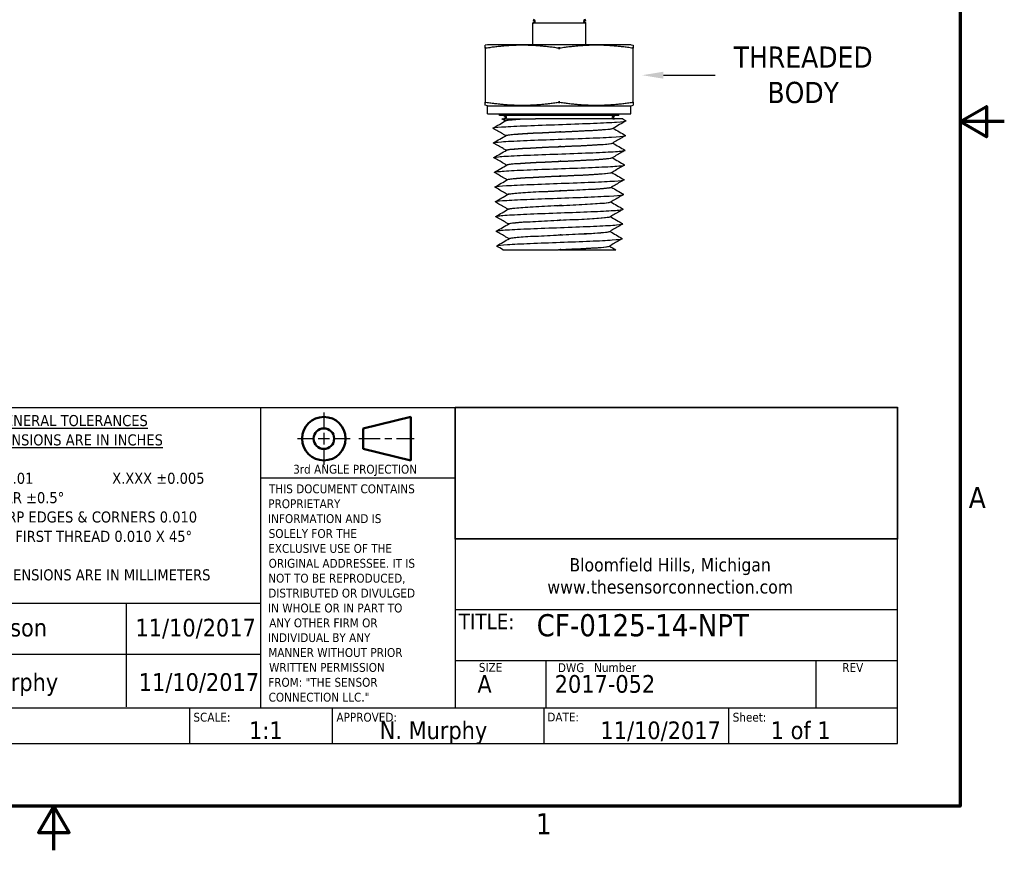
# Model space of a CAD drawing. Header units: inches. Extents: x 0.2 to 10.9, y 0.3 to 8.6.
# Tile 15 of 16: x 5.3 to 10.9, y 0.3 to 5. Entities that reach past the tile are written whole.
import ezdxf
from ezdxf import colors
from ezdxf.entities.mleader import LeaderData, LeaderLine
from ezdxf.math import Vec2, Vec3

# ---------------------------------------------------------------- set-up
doc = ezdxf.new("R2010")
doc.units = ezdxf.units.IN
doc.header["$MEASUREMENT"] = 0
for name, color, linetype, lineweight in [('Border (ANSI)', 7, 'Continuous', 70), ('Geometry', 255, 'Continuous', 25), ('Visible (ANSI)', 7, 'Continuous', 50)]:
    doc.layers.add(name, color=color, linetype=linetype, lineweight=lineweight)
for name, color, linetype in [('Dimensions', 18, 'Continuous'), ('TitleBlock', 170, 'Continuous'), ('TitleBlock Lines', 250, 'Continuous'), ('TitleBlock Text', 3, 'Continuous')]:
    doc.layers.add(name, color=color, linetype=linetype)
doc.styles.add('Note Text (ANSI)', font='tahoma.ttf')
doc.styles.get("Standard").update_dxf_attribs({"font": 'tahoma.ttf'})

# ---------------------------------------------------------------- blocks, each defined once
blk = doc.blocks.new('TSC TitleBlock Revised')
at = {"layer": 'TitleBlock'}
for p, q in [((-5.5, 1.8996), (-5.5, 0)), ((-5.5, 1.8996), (0, 1.8996)), ((-2.5, 1.1559), (-2.5, 1.8996)), ((-2.5, 1.8996), (0, 1.8996)), ((-2.4985, 1.158), (-2.4985, 1.9016)), ((-2.4985, 1.9016), (0, 1.9016)), ((0, 1.9016), (0, 1.158)), ((0, 1.8996), (0, 1.1559)), ((0, 0), (0, 1.8996)), ((0, 1.1559), (-2.5, 1.1559)), ((0, 1.158), (-2.4985, 1.158)), ((-5.5, 0), (0, 0))]:
    blk.add_line(p, q, dxfattribs=at)
at = {"layer": 'TitleBlock Lines'}
for p, q in [((-3.6, 1.8996), (-3.6, 0.2)), ((-2.5, 1.8996), (-2.5, 0.2)), ((-2.5, 1.5013), (-3.6, 1.5013)), ((-5.5, 0.7937), (-3.6, 0.7937)), ((-4.3573, 0.7937), (-4.3573, 0.2086)), ((-2.5, 0.7577), (0, 0.7577)), ((-5.5, 0.5056), (-3.6, 0.5056)), ((-2.5, 0.4695), (0, 0.4695)), ((-1.9869, 0.4695), (-1.9869, 0.2)), ((-0.4614, 0.4695), (-0.4614, 0.2)), ((0, 0.2), (-5.5, 0.2)), ((-4, 0.2), (-4, 0)), ((-3.195, 0.2), (-3.195, 0)), ((-1.9982, 0.2), (-1.9982, 0)), ((-0.9531, 0), (-0.9531, 0.2))]:
    blk.add_line(p, q, dxfattribs=at)
at = {"layer": 'TitleBlock Lines', "lineweight": 25}
for p, q in [((-3.2411, 1.8728), (-3.2411, 1.7887)), ((-3.2411, 1.7563), (-3.2411, 1.6916)), ((-3.3899, 1.724), (-3.3058, 1.724)), ((-3.2735, 1.724), (-3.2087, 1.724)), ((-3.1764, 1.724), (-3.0923, 1.724)), ((-3.0438, 1.724), (-2.9222, 1.724)), ((-2.8963, 1.724), (-2.8574, 1.724)), ((-2.8316, 1.724), (-2.7305, 1.724)), ((-3.2411, 1.6592), (-3.2411, 1.5751))]:
    blk.add_line(p, q, dxfattribs=at)
at = {"layer": 'TitleBlock Lines', "lineweight": 50}
for p, q in [((-3.0183, 1.7822), (-2.7498, 1.8469)), ((-2.7498, 1.8469), (-2.7498, 1.601)), ((-3.0183, 1.7822), (-3.0183, 1.6657)), ((-3.0183, 1.6657), (-2.7498, 1.601))]:
    blk.add_line(p, q, dxfattribs=at)
for radius in [0.123, 0.0582]:
    blk.add_circle((-3.2411, 1.724), radius, dxfattribs=at)
at = {"layer": 'TitleBlock Lines'}
for s, height, p in [('%%UGENERAL TOLERANCES', 0.0625, (-5.1003, 1.7952)), ('%%UDIMENSIONS ARE IN INCHES', 0.0625, (-5.1958, 1.6858)), ('X.XX ±0.01                   X.XXX ±0.005', 0.0625, (-5.3069, 1.4688)), ('THIS DOCUMENT CONTAINS', 0.05, (-3.5516, 1.4154)), ('ANGULAR ±0.5°', 0.0625, (-5.3069, 1.3592)), ('PROPRIETARY', 0.05, (-3.5554, 1.3312)), ('BREAK SHARP EDGES & CORNERS 0.010', 0.0625, (-5.4532, 1.25)), ('INFORMATION AND IS', 0.05, (-3.5565, 1.247)), ('CHAMFER FIRST THREAD 0.010 X 45°', 0.0625, (-5.3692, 1.1406)), ('SOLELY FOR THE', 0.05, (-3.5531, 1.1628)), ('EXCLUSIVE USE OF THE', 0.05, (-3.5555, 1.0785)), ('ORIGINAL ADDRESSEE. IT IS', 0.05, (-3.5534, 0.9943)), ('Bloomfield Hills, Michigan', 0.075, (-1.8537, 0.9735)), ('[         ] DIMENSIONS ARE IN MILLIMETERS', 0.0625, (-5.4309, 0.9228)), ('NOT TO BE REPRODUCED,', 0.05, (-3.5553, 0.9101)), ('www.thesensorconnection.com', 0.075, (-1.9784, 0.8485)), ('DISTRIBUTED OR DIVULGED', 0.05, (-3.5554, 0.8259)), ('IN WHOLE OR IN PART TO', 0.05, (-3.5565, 0.7416)), ('DRAWN:', 0.05, (-5.4804, 0.7187)), ('TITLE:', 0.0875, (-2.4783, 0.6467)), ('ANY OTHER FIRM OR', 0.05, (-3.55, 0.6574)), ('INDIVIDUAL BY ANY', 0.05, (-3.5565, 0.5741)), ('MANNER WITHOUT PRIOR', 0.05, (-3.5552, 0.4899)), ('CHECKED:', 0.05, (-5.4785, 0.4298)), ('WRITTEN PERMISSION', 0.05, (-3.5509, 0.4057)), ('SIZE', 0.05, (-2.3654, 0.4057)), ('DWG', 0.05, (-1.9188, 0.4042)), ('Number', 0.05, (-1.7145, 0.4051)), ('REV', 0.05, (-0.3121, 0.4051)), ('FROM: "THE SENSOR', 0.05, (-3.5557, 0.3214)), ('CONNECTION LLC."', 0.05, (-3.5535, 0.2372)), ('SCALE:', 0.05, (-3.9781, 0.1242)), ('APPROVED:', 0.05, (-3.17, 0.1241)), ('DATE:', 0.05, (-1.9786, 0.125)), ('Sheet:', 0.05, (-0.9312, 0.1241))]:
    blk.add_text(s, height=height, dxfattribs=at).set_placement(p)
at = {"layer": 'TitleBlock Lines', "style": 'Note Text (ANSI)'}
blk.add_text('3rd ANGLE PROJECTION', height=0.05, dxfattribs=at).set_placement((-3.4146, 1.5262))
at = {"layer": 'TitleBlock Text'}
for tag, p, height in [('TITLE:_001', (-2.0371, 0.6554), 0.075), ('DRAWN:', (-5.35, 0.6056), 0.1), ('DDATE', (-4.3056, 0.6056), 0.1), ('TITLE:_002', (-2.0408, 0.527), 0.075), ('CHECKED:', (-5.35, 0.2975), 0.1), ('CDATE', (-4.2871, 0.2981), 0.1), ('SIZE', (-2.3735, 0.2874), 0.1), ('DWG_NO.', (-1.9369, 0.2874), 0.1), ('REV', (-0.3492, 0.2874), 0.1), ('SCALE', (-3.6638, 0.025), 0.1), ('APPROVED:', (-2.9255, 0.025), 0.1), ('DATE', (-1.6783, 0.025), 0.1), ('SHEET', (-0.7163, 0.025), 0.1)]:
    blk.add_attdef(tag, p, '', height=height, dxfattribs=at)
blk = doc.blocks.new('new block')
at = {"layer": 'Border (ANSI)', "flags": 128}
for points in [[(0, 0), (0, 7.74), (10.24, 7.74), (10.24, 0), (0, 0)], [(10.49, 3.87), (10.24, 3.87), (10.39, 3.9566), (10.39, 3.7834), (10.24, 3.87)], [(5.12, -0.25), (5.12, 0), (5.0334, -0.15), (5.2066, -0.15), (5.12, 0)]]:
    blk.add_lwpolyline(points, dxfattribs=at)
at = {"layer": 'Border (ANSI)', "char_height": 0.12, "attachment_point": 7, "style": 'Note Text (ANSI)'}
for s, insert in [('A', (10.289, 1.685)), ('1', (7.8429, -0.16))]:
    blk.add_mtext(s, dxfattribs=dict(at, insert=insert))

msp = doc.modelspace()

# ---------------------------------------------------------------- linework, layer by layer
at = {"layer": 'Geometry'}
for p, q in [((8.2349, 5.0165), (8.5349, 5.0165)), ((8.2349, 4.8938), (8.2349, 5.0165)), ((8.5349, 4.8938), (8.5349, 5.0165)), ((7.9791, 4.8938), (7.9664, 4.8904)), ((7.9664, 4.8738), (7.9664, 4.5689)), ((8.792, 4.8938), (7.9791, 4.8938)), ((8.792, 4.8938), (8.8034, 4.8908)), ((8.8034, 4.5686), (8.8034, 4.874)), ((7.9791, 4.5488), (7.9664, 4.5522)), ((7.9791, 4.5488), (8.792, 4.5488)), ((7.9799, 4.5038), (7.9799, 4.5488)), ((8.7899, 4.5038), (8.7899, 4.5488)), ((8.792, 4.5488), (8.8034, 4.5519)), ((7.9799, 4.5038), (8.7899, 4.5038)), ((8.0474, 4.4926), (8.0474, 4.5038)), ((8.7224, 4.4926), (8.0474, 4.4926)), ((8.1212, 4.4738), (8.2508, 4.4738)), ((8.7224, 4.4926), (8.7224, 4.5038)), ((8.7447, 4.4738), (8.7614, 4.4642)), ((8.3696, 3.7346), (8.3798, 3.7346)), ((8.3855, 3.7346), (8.3798, 3.7346))]:
    msp.add_line(p, q, dxfattribs=at)
for points, weights in [([(7.9664, 4.8738), (7.9664, 4.8904), (7.9664, 4.8904)], [1.13128393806, 1.21538869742, 1.21538869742]), ([(8.3811, 4.8739), (8.1758, 4.9052), (7.9701, 4.8738)], [1.13230368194, 1.3011470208, 1.13139129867]), ([(8.7996, 4.874), (8.5942, 4.9054), (8.3886, 4.874)], [1.13283905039, 1.30251300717, 1.13240787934]), ([(8.8034, 4.8908), (8.8034, 4.8908), (8.8034, 4.874)], [1.21752626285, 1.21752626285, 1.13283494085]), ([(7.9664, 4.5522), (7.9664, 4.5522), (7.9664, 4.5689)], [1.21538869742, 1.21538869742, 1.13128393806]), ([(7.9701, 4.5689), (8.1758, 4.5375), (8.3811, 4.5687)], [1.13139129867, 1.3011470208, 1.13230368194]), ([(8.3886, 4.5687), (8.5942, 4.5373), (8.7996, 4.5686)], [1.13240787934, 1.30251300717, 1.13283905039]), ([(8.8034, 4.5686), (8.8034, 4.5519), (8.8034, 4.5519)], [1.13283494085, 1.21752626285, 1.21752626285])]:
    msp.add_rational_spline(points, weights, degree=2, dxfattribs=at)
for points, knots in [([(8.011, 4.421), (8.0095, 4.4219), (8.0127, 4.4249), (8.0701, 4.4301), (8.217, 4.4367), (8.4043, 4.4432), (8.5873, 4.4498), (8.7224, 4.4563), (8.7629, 4.4611), (8.7622, 4.4638), (8.7614, 4.4642)], [54.918388, 54.918388, 54.918388, 54.918388, 55.117275, 55.610421, 56.103566, 56.596712, 57.089858, 57.583003, 58.076149, 58.181694, 58.181694, 58.181694, 58.181694]), ([(8.0609, 4.4738), (8.0609, 4.4738), (8.0647, 4.4738), (8.0852, 4.4738), (8.1058, 4.4738), (8.121, 4.4738)], [1.8955056, 1.8955056, 1.8955056, 1.8955056, 2.0837984, 2.0837984, 2.3991365, 2.3991365, 2.3991365, 2.3991365]), ([(8.0802, 4.4627), (8.0773, 4.4642), (8.0848, 4.4679), (8.1282, 4.4716), (8.1632, 4.4738)], [61.1778428, 61.1778428, 61.1778428, 61.1778428, 61.5231475, 62.0213148, 62.0213148, 62.0213148, 62.0213148]), ([(8.0826, 4.464), (8.0844, 4.4651), (8.099, 4.4684), (8.1405, 4.4716), (8.1773, 4.4738)], [55.0536051, 55.0536051, 55.0536051, 55.0536051, 55.2965675, 55.7947348, 55.7947348, 55.7947348, 55.7947348]), ([(8.5877, 4.4738), (8.5622, 4.4738), (8.5343, 4.4738), (8.5052, 4.4738), (8.5044, 4.4738), (8.5035, 4.4738), (8.5026, 4.4738), (8.4507, 4.4738), (8.3949, 4.4738), (8.3421, 4.4738), (8.3102, 4.4738), (8.2794, 4.4738), (8.2511, 4.4738)], [-0.7622288, -0.7622288, -0.7622288, -0.7622288, -0.6072921, -0.6072921, -0.6072921, -0.6027049, -0.6027049, -0.6027049, -0.3272314, -0.3272314, -0.3272314, -0.1612083, -0.1612083, -0.1612083, -0.1612083]), ([(8.7447, 4.4738), (8.7447, 4.4738), (8.7403, 4.4738), (8.7314, 4.4738), (8.7156, 4.4738), (8.6857, 4.4738), (8.645, 4.4738), (8.6277, 4.4738), (8.6084, 4.4738), (8.5877, 4.4738)], [-1.3488052, -1.3488052, -1.3488052, -1.3488052, -1.1824294, -1.1824294, -1.1824294, -0.8876652, -0.8876652, -0.8876652, -0.7622288, -0.7622288, -0.7622288, -0.7622288]), ([(8.0823, 4.3797), (8.0768, 4.3829), (8.0713, 4.3861), (8.0475, 4.3998), (8.0292, 4.4104), (8.011, 4.421)], [0.000432, 0.000432, 0.000432, 0.000432, 0.0328419, 0.0328419, 0.1400618, 0.1400618, 0.1400618, 0.1400618]), ([(8.0828, 4.3794), (8.0815, 4.3801), (8.0808, 4.383), (8.1182, 4.388), (8.232, 4.3946), (8.3832, 4.4012), (8.5352, 4.4078), (8.651, 4.4144), (8.6856, 4.4189), (8.6897, 4.4211), (8.6898, 4.4212)], [54.894512, 54.894512, 54.894512, 54.894512, 55.046973, 55.54514, 56.043308, 56.541475, 57.039642, 57.537809, 58.035977, 58.046236, 58.046236, 58.046236, 58.046236]), ([(8.0852, 4.3808), (8.0855, 4.381), (8.091, 4.3834), (8.1305, 4.388), (8.2491, 4.3946), (8.401, 4.4012), (8.5494, 4.4078), (8.6515, 4.414), (8.6809, 4.418), (8.6859, 4.4198)], [48.772975, 48.772975, 48.772975, 48.772975, 48.820393, 49.31856, 49.816727, 50.314895, 50.813062, 51.311229, 51.717371, 51.717371, 51.717371, 51.717371]), ([(8.0135, 4.3377), (8.013, 4.338), (8.0112, 4.3405), (8.0456, 4.3452), (8.1749, 4.3517), (8.3545, 4.3583), (8.5418, 4.3648), (8.6919, 4.3713), (8.7557, 4.3767), (8.7605, 4.3799), (8.7587, 4.381)], [48.635178, 48.635178, 48.635178, 48.635178, 48.706381, 49.199527, 49.692672, 50.185818, 50.678964, 51.172109, 51.665255, 51.899061, 51.899061, 51.899061, 51.899061]), ([(8.7583, 4.379), (8.7528, 4.3759), (8.7474, 4.3728), (8.7237, 4.3591), (8.7054, 4.3485), (8.6872, 4.3379)], [0.0009562, 0.0009562, 0.0009562, 0.0009562, 0.0327911, 0.0327911, 0.1400711, 0.1400711, 0.1400711, 0.1400711]), ([(8.0162, 4.2545), (8.0128, 4.2564), (8.0311, 4.2605), (8.1368, 4.2668), (8.306, 4.2733), (8.4944, 4.2799), (8.657, 4.2864), (8.7462, 4.2924), (8.7589, 4.2961), (8.7562, 4.2977)], [42.349875, 42.349875, 42.349875, 42.349875, 42.788632, 43.281778, 43.774924, 44.268069, 44.761215, 45.254361, 45.615215, 45.615215, 45.615215, 45.615215]), ([(8.085, 4.2964), (8.0795, 4.2996), (8.0739, 4.3028), (8.0501, 4.3166), (8.0318, 4.3272), (8.0135, 4.3377)], [0.0002525, 0.0002525, 0.0002525, 0.0002525, 0.0327785, 0.0327785, 0.1400787, 0.1400787, 0.1400787, 0.1400787]), ([(8.0854, 4.2962), (8.0815, 4.2982), (8.0956, 4.3024), (8.1834, 4.3088), (8.3229, 4.3154), (8.4779, 4.322), (8.6106, 4.3286), (8.6732, 4.3339), (8.6856, 4.337), (8.6871, 4.3379)], [48.611272, 48.611272, 48.611272, 48.611272, 49.068966, 49.567133, 50.0653, 50.563467, 51.061635, 51.559802, 51.760919, 51.760919, 51.760919, 51.760919]), ([(8.0878, 4.2975), (8.0905, 4.2991), (8.1119, 4.3029), (8.1989, 4.3088), (8.3409, 4.3154), (8.4938, 4.322), (8.6207, 4.3286), (8.6718, 4.3335), (8.682, 4.3361), (8.6831, 4.3365)], [42.488782, 42.488782, 42.488782, 42.488782, 42.842386, 43.340553, 43.83872, 44.336887, 44.835055, 45.333222, 45.4307, 45.4307, 45.4307, 45.4307]), ([(8.3769, 4.3169), (8.377, 4.317), (8.3771, 4.317), (8.38, 4.3174), (8.3827, 4.3177), (8.3855, 4.3181)], [-2.0526407, -2.0526407, -2.0526407, -2.0526407, -2.05212948, -2.05212948, -2.03786437, -2.03786437, -2.03786437, -2.03786437]), ([(8.7556, 4.2958), (8.7502, 4.2926), (8.7448, 4.2895), (8.7211, 4.2758), (8.7028, 4.2652), (8.6846, 4.2547)], [0.0011232, 0.0011232, 0.0011232, 0.0011232, 0.0328276, 0.0328276, 0.1400279, 0.1400279, 0.1400279, 0.1400279]), ([(8.0877, 4.213), (8.0822, 4.2163), (8.0766, 4.2195), (8.0527, 4.2333), (8.0344, 4.2439), (8.0162, 4.2545)], [0, 0, 0, 0, 0.0327612, 0.0327612, 0.1400363, 0.1400363, 0.1400363, 0.1400363]), ([(8.088, 4.2129), (8.0858, 4.2141), (8.0893, 4.2175), (8.1431, 4.223), (8.266, 4.2296), (8.4182, 4.2362), (8.5626, 4.2428), (8.657, 4.249), (8.6815, 4.2529), (8.6846, 4.2546)], [42.328103, 42.328103, 42.328103, 42.328103, 42.592791, 43.090958, 43.589126, 44.087293, 44.58546, 45.083627, 45.477853, 45.477853, 45.477853, 45.477853]), ([(8.0904, 4.2143), (8.0916, 4.215), (8.1017, 4.2179), (8.1566, 4.223), (8.2834, 4.2296), (8.4352, 4.2362), (8.5752, 4.2428), (8.6562, 4.2485), (8.677, 4.252), (8.6806, 4.2533)], [36.20717, 36.20717, 36.20717, 36.20717, 36.366211, 36.864378, 37.362546, 37.860713, 38.35888, 38.857047, 39.148488, 39.148488, 39.148488, 39.148488]), ([(8.0188, 4.1712), (8.0164, 4.1726), (8.0255, 4.1761), (8.1033, 4.1819), (8.2595, 4.1884), (8.4458, 4.1949), (8.618, 4.2015), (8.7348, 4.208), (8.7574, 4.2123), (8.7536, 4.2145)], [36.066442, 36.066442, 36.066442, 36.066442, 36.377738, 36.870884, 37.36403, 37.857175, 38.350321, 38.843467, 39.334232, 39.334232, 39.334232, 39.334232]), ([(8.7533, 4.2127), (8.7478, 4.2095), (8.7423, 4.2063), (8.7185, 4.1926), (8.7003, 4.182), (8.682, 4.1714)], [0.0005164, 0.0005164, 0.0005164, 0.0005164, 0.0328528, 0.0328528, 0.1400506, 0.1400506, 0.1400506, 0.1400506]), ([(8.0901, 4.13), (8.0846, 4.1331), (8.0791, 4.1363), (8.0554, 4.1501), (8.0371, 4.1606), (8.0188, 4.1712)], [0.0006469, 0.0006469, 0.0006469, 0.0006469, 0.0328152, 0.0328152, 0.1400414, 0.1400414, 0.1400414, 0.1400414]), ([(8.0214, 4.088), (8.02, 4.0888), (8.0223, 4.0918), (8.0749, 4.0969), (8.2156, 4.1034), (8.397, 4.11), (8.5759, 4.1165), (8.7096, 4.1231), (8.752, 4.128), (8.7519, 4.1307), (8.751, 4.1312)], [29.784081, 29.784081, 29.784081, 29.784081, 29.966844, 30.45999, 30.953136, 31.446281, 31.939427, 32.432573, 32.925718, 33.049413, 33.049413, 33.049413, 33.049413]), ([(8.0906, 4.1297), (8.0899, 4.13), (8.0872, 4.1325), (8.1126, 4.1372), (8.2146, 4.1438), (8.3583, 4.1504), (8.5089, 4.157), (8.6296, 4.1636), (8.6743, 4.1684), (8.6813, 4.171), (8.682, 4.1714)], [36.045093, 36.045093, 36.045093, 36.045093, 36.116617, 36.614784, 37.112951, 37.611118, 38.109286, 38.607453, 39.10562, 39.195217, 39.195217, 39.195217, 39.195217]), ([(8.093, 4.1311), (8.0966, 4.1331), (8.126, 4.1374), (8.2308, 4.1438), (8.3759, 4.1504), (8.5235, 4.157), (8.637, 4.1636), (8.6724, 4.1679), (8.6781, 4.1701)], [29.925121, 29.925121, 29.925121, 29.925121, 30.388204, 30.886371, 31.384538, 31.882706, 32.380873, 32.868102, 32.868102, 32.868102, 32.868102]), ([(8.3768, 4.1504), (8.3777, 4.1506), (8.3786, 4.1507), (8.3815, 4.1511), (8.3835, 4.1513), (8.3855, 4.1516)], [-4.23151137, -4.23151137, -4.23151137, -4.23151137, -4.2268354, -4.2268354, -4.21656266, -4.21656266, -4.21656266, -4.21656266]), ([(8.751, 4.1296), (8.7454, 4.1263), (8.7398, 4.1231), (8.7159, 4.1093), (8.6977, 4.0987), (8.6794, 4.0882)], [0, 0, 0, 0, 0.0328257, 0.0328257, 0.1400521, 0.1400521, 0.1400521, 0.1400521]), ([(8.0927, 4.0467), (8.0872, 4.0499), (8.0817, 4.0531), (8.0579, 4.0668), (8.0397, 4.0774), (8.0214, 4.088)], [0.0004492, 0.0004492, 0.0004492, 0.0004492, 0.0328188, 0.0328188, 0.1400365, 0.1400365, 0.1400365, 0.1400365]), ([(8.0932, 4.0464), (8.0901, 4.0481), (8.0989, 4.0519), (8.1703, 4.058), (8.3005, 4.0646), (8.4515, 4.0712), (8.5867, 4.0778), (8.6606, 4.0835), (8.6772, 4.0869), (8.6793, 4.0881)], [29.76116, 29.76116, 29.76116, 29.76116, 30.138609, 30.636777, 31.134944, 31.633111, 32.131278, 32.629446, 32.910662, 32.910662, 32.910662, 32.910662]), ([(8.0956, 4.0478), (8.0974, 4.049), (8.1222, 4.0546), (8.3092, 4.0646), (8.5723, 4.0756), (8.6589, 4.083), (8.6728, 4.0859), (8.675, 4.0867)], [23.640442, 23.640442, 23.640442, 23.640442, 23.912029, 24.908364, 25.904698, 26.402866, 26.574019, 26.574019, 26.574019, 26.574019]), ([(8.3758, 4.067), (8.3781, 4.0674), (8.3804, 4.0677), (8.3837, 4.0681), (8.3846, 4.0682), (8.3855, 4.0683)], [-5.32263786, -5.32263786, -5.32263786, -5.32263786, -5.31072163, -5.31072163, -5.30595636, -5.30595636, -5.30595636, -5.30595636]), ([(8.0239, 4.0047), (8.0235, 4.0049), (8.0212, 4.0074), (8.0519, 4.012), (8.1752, 4.0185), (8.3488, 4.025), (8.5313, 4.0316), (8.6792, 4.0381), (8.7447, 4.0436), (8.7503, 4.0469), (8.7483, 4.048)], [23.500591, 23.500591, 23.500591, 23.500591, 23.55595, 24.049096, 24.542241, 25.035387, 25.528533, 26.021678, 26.514824, 26.768317, 26.768317, 26.768317, 26.768317]), ([(8.7481, 4.0462), (8.7426, 4.043), (8.7371, 4.0398), (8.7133, 4.0261), (8.6951, 4.0155), (8.6768, 4.0049)], [0.0004539, 0.0004539, 0.0004539, 0.0004539, 0.0327713, 0.0327713, 0.1399567, 0.1399567, 0.1399567, 0.1399567]), ([(8.0266, 3.9214), (8.0234, 3.9233), (8.0397, 3.9273), (8.1388, 3.9336), (8.3018, 3.9401), (8.4849, 3.9466), (8.6446, 3.9532), (8.7352, 3.9592), (8.7486, 3.9631), (8.7458, 3.9647)], [17.215268, 17.215268, 17.215268, 17.215268, 17.638202, 18.131347, 18.624493, 19.117639, 19.610784, 20.10393, 20.484652, 20.484652, 20.484652, 20.484652]), ([(8.0954, 3.9634), (8.0898, 3.9666), (8.0843, 3.9698), (8.0605, 3.9836), (8.0422, 3.9941), (8.0239, 4.0047)], [0, 0, 0, 0, 0.032586, 0.032586, 0.1397185, 0.1397185, 0.1397185, 0.1397185]), ([(8.0959, 3.9632), (8.0912, 3.9662), (8.1327, 3.9736), (8.3936, 3.9854), (8.6295, 3.9963), (8.6726, 4.0028), (8.6762, 4.0049)], [23.484117, 23.484117, 23.484117, 23.484117, 24.160602, 25.156936, 26.153271, 26.626221, 26.626221, 26.626221, 26.626221]), ([(8.0987, 3.9646), (8.1033, 3.9671), (8.1574, 3.9741), (8.4129, 3.9854), (8.6283, 3.9958), (8.6676, 4.0018), (8.6721, 4.0034)], [17.361048, 17.361048, 17.361048, 17.361048, 17.934022, 18.930356, 19.926691, 20.287776, 20.287776, 20.287776, 20.287776]), ([(8.7453, 3.9628), (8.7398, 3.9597), (8.7344, 3.9565), (8.7108, 3.9429), (8.6926, 3.9323), (8.6744, 3.9218)], [0.0008657, 0.0008657, 0.0008657, 0.0008657, 0.0327757, 0.0327757, 0.1395218, 0.1395218, 0.1395218, 0.1395218]), ([(8.097, 3.8807), (8.0918, 3.8837), (8.0865, 3.8867), (8.0631, 3.9003), (8.0448, 3.9109), (8.0266, 3.9214)], [0.0017145, 0.0017145, 0.0017145, 0.0017145, 0.032476, 0.032476, 0.1394627, 0.1394627, 0.1394627, 0.1394627]), ([(8.0981, 3.8798), (8.0981, 3.8798), (8.0892, 3.8842), (8.1745, 3.893), (8.4958, 3.9062), (8.6559, 3.9157), (8.6732, 3.9209), (8.6743, 3.9216)], [17.185825, 17.185825, 17.185825, 17.185825, 17.18626, 18.182595, 19.178929, 20.175264, 20.343526, 20.343526, 20.343526, 20.343526]), ([(8.1005, 3.8813), (8.1078, 3.8852), (8.2043, 3.8935), (8.5128, 3.9062), (8.6568, 3.9154), (8.6708, 3.9203), (8.6716, 3.9207)], [11.076711, 11.076711, 11.076711, 11.076711, 11.956015, 12.952349, 13.948684, 14.049311, 14.049311, 14.049311, 14.049311]), ([(8.0292, 3.8382), (8.027, 3.8395), (8.0347, 3.843), (8.1069, 3.8486), (8.2568, 3.8552), (8.4376, 3.8617), (8.6062, 3.8682), (8.7223, 3.8748), (8.7467, 3.8792), (8.7433, 3.8814), (8.7432, 3.8815)], [10.932064, 10.932064, 10.932064, 10.932064, 11.227307, 11.720453, 12.213599, 12.706744, 13.19989, 13.693036, 14.186182, 14.201961, 14.201961, 14.201961, 14.201961]), ([(8.7426, 3.8795), (8.7372, 3.8764), (8.7319, 3.8733), (8.7082, 3.8596), (8.69, 3.8491), (8.6717, 3.8385)], [0.0010621, 0.0010621, 0.0010621, 0.0010621, 0.0325974, 0.0325974, 0.1397314, 0.1397314, 0.1397314, 0.1397314]), ([(8.1008, 3.7967), (8.0952, 3.8), (8.0896, 3.8032), (8.0658, 3.817), (8.0475, 3.8276), (8.0292, 3.8382)], [0, 0, 0, 0, 0.0328057, 0.0328057, 0.1400246, 0.1400246, 0.1400246, 0.1400246]), ([(8.0318, 3.7549), (8.0305, 3.7557), (8.0319, 3.7586), (8.08, 3.7637), (8.2147, 3.7702), (8.3902, 3.7767), (8.5648, 3.7833), (8.6968, 3.7898), (8.7412, 3.7948), (8.7416, 3.7976), (8.7405, 3.7983)], [4.649646, 4.649646, 4.649646, 4.649646, 4.816413, 5.309559, 5.802705, 6.29585, 6.788996, 7.282142, 7.775287, 7.920511, 7.920511, 7.920511, 7.920511]), ([(8.101, 3.7967), (8.0985, 3.798), (8.105, 3.8037), (8.2657, 3.8138), (8.5713, 3.8264), (8.6646, 3.8346), (8.6718, 3.8384)], [10.914842, 10.914842, 10.914842, 10.914842, 11.208253, 12.204587, 13.200922, 14.059123, 14.059123, 14.059123, 14.059123]), ([(8.1033, 3.7981), (8.1046, 3.7989), (8.123, 3.8042), (8.2847, 3.8138), (8.5743, 3.8259), (8.6583, 3.8337), (8.6677, 3.837)], [4.79434, 4.79434, 4.79434, 4.79434, 4.981673, 5.978007, 6.974342, 7.73351, 7.73351, 7.73351, 7.73351]), ([(8.3951, 3.8191), (8.3949, 3.8191), (8.3947, 3.8191), (8.3916, 3.8186), (8.3885, 3.8182), (8.3855, 3.8178)], [-1.10478839, -1.10478839, -1.10478839, -1.10478839, -1.10396963, -1.10396963, -1.08843593, -1.08843593, -1.08843593, -1.08843593]), ([(8.7403, 3.7964), (8.7348, 3.7932), (8.7293, 3.7901), (8.7055, 3.7763), (8.6872, 3.7657), (8.6689, 3.7551)], [0.0005442, 0.0005442, 0.0005442, 0.0005442, 0.0326496, 0.0326496, 0.1401701, 0.1401701, 0.1401701, 0.1401701]), ([(8.067, 3.7346), (8.067, 3.7346), (8.0686, 3.7346), (8.0718, 3.7346), (8.0807, 3.7346), (8.1022, 3.7346), (8.1339, 3.7346), (8.1645, 3.7346), (8.2047, 3.7346), (8.25, 3.7346), (8.2876, 3.7346), (8.3285, 3.7346), (8.3695, 3.7346)], [-0.812343, -0.812343, -0.812343, -0.812343, -0.7187322, -0.7187322, -0.7187322, -0.4588828, -0.4588828, -0.4588828, -0.2081854, -0.2081854, -0.2081854, -0.0000085, -0.0000085, -0.0000085, -0.0000085]), ([(8.3695, 3.7346), (8.4165, 3.7368), (8.5114, 3.7412), (8.6294, 3.748), (8.664, 3.7526), (8.6684, 3.7551)], [6.22658, 6.22658, 6.22658, 6.22658, 6.724747, 7.222915, 7.77406, 7.77406, 7.77406, 7.77406]), ([(8.3855, 3.7346), (8.4322, 3.7368), (8.525, 3.7412), (8.6265, 3.7474), (8.6568, 3.7514), (8.663, 3.7532)], [0, 0, 0, 0, 0.498167, 0.996335, 1.408977, 1.408977, 1.408977, 1.408977]), ([(8.3855, 3.7346), (8.4333, 3.7346), (8.482, 3.7346), (8.5257, 3.7346), (8.5711, 3.7346), (8.6113, 3.7346), (8.6414, 3.7346), (8.6726, 3.7346), (8.6932, 3.7346), (8.7007, 3.7346), (8.703, 3.7346), (8.7041, 3.7346), (8.7041, 3.7346)], [-1.6866447, -1.6866447, -1.6866447, -1.6866447, -1.4420166, -1.4420166, -1.4420166, -1.1870615, -1.1870615, -1.1870615, -0.9224451, -0.9224451, -0.9224451, -0.8437984, -0.8437984, -0.8437984, -0.8437984])]:
    msp.add_open_spline(points, degree=3, knots=knots, dxfattribs=at)
for points in [[(8.0112, 4.4227), (8.035, 4.4365), (8.0588, 4.4502), (8.0825, 4.464)], [(8.08, 4.4628), (8.0736, 4.4665), (8.0673, 4.4702), (8.0609, 4.4738)], [(8.1212, 4.4738), (8.1211, 4.4738), (8.121, 4.4738), (8.121, 4.4738)], [(8.2509, 4.4738), (8.2508, 4.4738), (8.2508, 4.4738), (8.2508, 4.4738)], [(8.2511, 4.4738), (8.251, 4.4738), (8.2509, 4.4738), (8.2509, 4.4738)], [(8.7613, 4.4625), (8.7375, 4.4487), (8.7136, 4.435), (8.6898, 4.4212)], [(8.3768, 4.4002), (8.3797, 4.4006), (8.3826, 4.4009), (8.3855, 4.4013)], [(8.394, 4.4017), (8.3912, 4.4013), (8.3884, 4.401), (8.3855, 4.4006)], [(8.6896, 4.421), (8.7127, 4.4077), (8.7358, 4.3943), (8.7588, 4.3809)], [(8.0139, 4.3395), (8.0377, 4.3533), (8.0614, 4.367), (8.0852, 4.3808)], [(8.0161, 4.2561), (8.04, 4.2699), (8.0639, 4.2837), (8.0877, 4.2975)], [(8.3942, 4.3185), (8.3913, 4.3181), (8.3884, 4.3177), (8.3855, 4.3173)], [(8.6869, 4.3378), (8.71, 4.3244), (8.7331, 4.3111), (8.7562, 4.2977)], [(8.3768, 4.2337), (8.3797, 4.2341), (8.3826, 4.2344), (8.3855, 4.2348)], [(8.3944, 4.2352), (8.3914, 4.2349), (8.3885, 4.2345), (8.3855, 4.2341)], [(8.6843, 4.2545), (8.7074, 4.2412), (8.7305, 4.2278), (8.7536, 4.2145)], [(8.019, 4.173), (8.0428, 4.1867), (8.0666, 4.2005), (8.0904, 4.2143)], [(8.0214, 4.0896), (8.0453, 4.1034), (8.0691, 4.1173), (8.093, 4.1311)], [(8.3944, 4.152), (8.3914, 4.1516), (8.3885, 4.1512), (8.3855, 4.1508)], [(8.6818, 4.1713), (8.7048, 4.1579), (8.7279, 4.1446), (8.751, 4.1312)], [(8.3833, 4.1095), (8.3833, 4.1095), (8.3833, 4.1095), (8.3833, 4.1095)], [(8.3942, 4.0687), (8.3913, 4.0684), (8.3884, 4.068), (8.3855, 4.0676)], [(8.3878, 4.1097), (8.3878, 4.1097), (8.3878, 4.1097), (8.3878, 4.1097)], [(8.6792, 4.088), (8.7022, 4.0747), (8.7253, 4.0613), (8.7483, 4.048)], [(8.0243, 4.0065), (8.048, 4.0202), (8.0716, 4.0339), (8.0953, 4.0477)], [(8.0266, 3.9231), (8.0505, 3.9369), (8.0743, 3.9507), (8.0982, 3.9646)], [(8.3746, 3.9836), (8.3783, 3.9841), (8.3819, 3.9846), (8.3855, 3.9851)], [(8.3968, 3.9858), (8.3931, 3.9853), (8.3893, 3.9848), (8.3855, 3.9843)], [(8.6766, 4.0048), (8.6997, 3.9914), (8.7227, 3.9781), (8.7458, 3.9647)], [(8.3758, 3.9006), (8.3791, 3.901), (8.3823, 3.9014), (8.3855, 3.9018)], [(8.3947, 3.9023), (8.3916, 3.9019), (8.3886, 3.9015), (8.3855, 3.9011)], [(8.6739, 3.9215), (8.697, 3.9082), (8.7201, 3.8948), (8.7432, 3.8815)], [(8.0291, 3.8398), (8.0529, 3.8536), (8.0768, 3.8674), (8.1006, 3.8812)], [(8.0322, 3.7569), (8.0559, 3.7706), (8.0795, 3.7843), (8.1032, 3.798)], [(8.3759, 3.8173), (8.3791, 3.8177), (8.3823, 3.8182), (8.3855, 3.8186)], [(8.6714, 3.8383), (8.6944, 3.8249), (8.7175, 3.8116), (8.7406, 3.7983)], [(8.067, 3.7346), (8.0553, 3.7414), (8.0435, 3.7482), (8.0318, 3.7549)], [(8.3798, 3.7346), (8.3817, 3.7348), (8.3835, 3.7351), (8.3854, 3.7353)], [(8.3941, 3.7357), (8.3913, 3.7353), (8.3884, 3.735), (8.3855, 3.7346)], [(8.6688, 3.755), (8.6806, 3.7482), (8.6923, 3.7414), (8.7041, 3.7346)]]:
    msp.add_open_spline(points, degree=3, dxfattribs=at)
at = {"layer": 'Visible (ANSI)'}
for centre, start, end in [((8.2368, 5.0259), 270, 90), ((8.5342, 5.0259), 90, 270), ((8.0742, 4.4832), 270, 90), ((8.6968, 4.4832), 90, 270)]:
    msp.add_arc(centre, 0.00937, start, end, dxfattribs=at)
for centre, major_axis, ratio, start_param, end_param in [((7.9739, 4.8755), (-0.00749, -0.00174), 0.125088, 6.254061, 7.301742), ((8.3849, 4.8757), (0.0075, 0), 0.263921, 4.188451, 5.236132), ((8.7959, 4.8758), (0.00749, -0.00174), 0.125379, 5.264675, 6.312356), ((7.9739, 4.5672), (0.00749, -0.00174), 0.125088, 2.123036, 3.170717), ((8.3849, 4.567), (0.0075, 0), 0.263921, 1.047053, 2.094734), ((8.7959, 4.5669), (-0.00749, -0.00174), 0.125379, 3.112421, 4.160103)]:
    msp.add_ellipse(centre, major_axis=major_axis, ratio=ratio, start_param=start_param, end_param=end_param, dxfattribs=at)

# ---------------------------------------------------------------- block references
at = {"layer": 'Dimensions'}
msp.add_blockref('new block', (0.4096, 0.5887), dxfattribs=at)
ref = msp.add_blockref('TSC TitleBlock Revised', (10.2961, 0.9423), dxfattribs=at)
ref.add_attrib('TITLE:_001', 'CF-0125-14-NPT', (8.2573, 1.549), dxfattribs={"layer": 'TitleBlock Text', "height": 0.125})
ref.add_attrib('SHEET', '1 of 1', (9.5798, 0.9673), dxfattribs={"layer": 'TitleBlock Text', "height": 0.1})
ref.add_attrib('DATE', '11/10/2017', (8.6178, 0.9673), dxfattribs={"layer": 'TitleBlock Text', "height": 0.1})
ref.add_attrib('DWG_NO.', '2017-052', (8.3592, 1.2297), dxfattribs={"layer": 'TitleBlock Text', "height": 0.1})
ref.add_attrib('SIZE', 'A', (7.9226, 1.2297), dxfattribs={"layer": 'TitleBlock Text', "height": 0.1})
ref.add_attrib('CDATE', '11/10/2017', (6.009, 1.2404), dxfattribs={"layer": 'TitleBlock Text', "height": 0.1})
ref.add_attrib('DRAWN:', 'J. Nielson', (4.9461, 1.5479), dxfattribs={"layer": 'TitleBlock Text', "height": 0.1})
ref.add_attrib('CHECKED:', 'N. Murphy', (4.9461, 1.2398), dxfattribs={"layer": 'TitleBlock Text', "height": 0.1})
ref.add_attrib('APPROVED:', 'N. Murphy', (7.3706, 0.9673), dxfattribs={"layer": 'TitleBlock Text', "height": 0.1})
ref.add_attrib('SCALE', '1:1', (6.6323, 0.9673), dxfattribs={"layer": 'TitleBlock Text', "height": 0.1})
ref.add_attrib('DDATE', '11/10/2017', (5.9905, 1.5479), dxfattribs={"layer": 'TitleBlock Text', "height": 0.1})

# ---------------------------------------------------------------- leaders
ml = msp.add_multileader_mtext('Standard', dxfattribs=at)
ml.set_content('THREADED\\PBODY', color=256)
ml.set_leader_properties()
ml.build(insert=Vec2(0, 0))
ml.multileader.update_dxf_attribs({"text_left_attachment_type": 2, "text_right_attachment_type": 2, "dogleg_length": 0.36, "arrow_head_size": 0.12})
ctx = ml.context
ctx.base_point, ctx.char_height, ctx.arrow_head_size, ctx.landing_gap_size, ctx.plane_origin = Vec3(9.2668, 4.7213), 0.12, 0.12, 0.09, Vec3(8.8034, 4.7213)
ctx.left_attachment, ctx.right_attachment, ctx.text_align_type = 2, 2, 1
notes = []
notes.append((ctx, [(0, (1, 1, 0), (9.257, 4.7213), (1, 0), 0.00981, [(0, [(8.8534, 4.7213)], 0, [])])]))
ctx.mtext.insert, ctx.mtext.alignment, ctx.mtext.flow_direction = Vec3(9.7634, 4.8838), 2, 5
for ctx, leaders in notes:
    for number, flags, end, landing, length, lines in leaders:
        leader = LeaderData()
        leader.index, (leader.has_last_leader_line, leader.has_dogleg_vector, leader.attachment_direction) = number, flags
        leader.last_leader_point, leader.dogleg_vector, leader.dogleg_length = Vec3(end), Vec3(landing), length
        for number, points, colour, breaks in lines:
            line = LeaderLine()
            line.index, line.vertices, line.color, line.breaks = number, Vec3.list(points), colors.encode_raw_color(colour), breaks
            leader.lines.append(line)
        ctx.leaders.append(leader)

doc.saveas('drawing.dxf')
